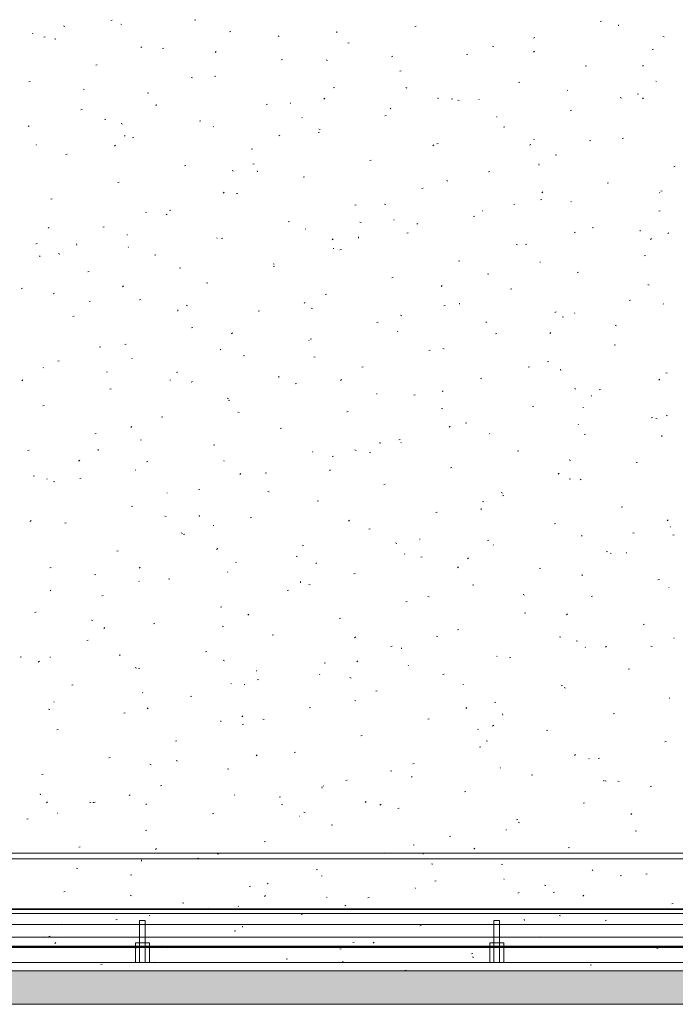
# Model space of a CAD drawing. Extents: x -740 to 300, y 62 to 1112.
# Tile 102 of 187: x -425 to -378, y 764 to 835. Entities that reach past the tile are written whole.
import ezdxf
from ezdxf.lldxf.tags import DXFTag

# ---------------------------------------------------------------- set-up
doc = ezdxf.new("R2010")
doc.units = 0
doc.layers.get('0').update_dxf_attribs({"lineweight": 13})
for name, color, linetype, lineweight, true_color in [('30 -35 Decken- 1 Konstruktion-Träger- Stahlbeton', 7, 'Continuous', 13, 0x33aa00), ('30 -36 Dächer- 1 Konstruktion', 7, 'Continuous', 35, 0x6666cc), ('30 -36 Dächer- 3 Dachbeläge', 7, 'Continuous', 15, 0x9999ff), ('30 -36 Dächer- 4 Dachbekleidungen', 7, 'Continuous', 9, 0xccccff), ('60- 61 allgemeine Ausstattung- 4 Terrassen', 9, 'Continuous', 9, 0x808080)]:
    doc.layers.add(name, color=color, linetype=linetype, lineweight=lineweight, true_color=true_color)
doc.layers.add('70 -71 Achsen- 1 Gebäudeachsen', color=7, linetype='STRICHPUNKT2-A06CPVBCL0', lineweight=18)
tags = doc.linetypes.add('grob-A06CPVB9L0', pattern=[14, 3, -8, 3]).pattern_tags.tags
tags[8:9] = [DXFTag(74, 4), DXFTag(75, 0), DXFTag(340, '0'), DXFTag(46, 0.0), DXFTag(50, 0.0), DXFTag(44, 0.0), DXFTag(45, 0.0)]
tags[6:7] = [DXFTag(74, 4), DXFTag(75, 0), DXFTag(340, '0'), DXFTag(46, 0.0), DXFTag(50, 0.0), DXFTag(44, 0.0), DXFTag(45, 0.0)]
tags[4:5] = [DXFTag(74, 4), DXFTag(75, 0), DXFTag(340, '0'), DXFTag(46, 0.0), DXFTag(50, 0.0), DXFTag(44, 0.0), DXFTag(45, 0.0)]
tags = doc.linetypes.add('STRICHPUNKT2-A06CPVBCL0', pattern=[12.7, 6.35, -3.175, 0, -3.175]).pattern_tags.tags
tags[10:11] = [DXFTag(74, 4), DXFTag(75, 0), DXFTag(340, '0'), DXFTag(46, 0.0), DXFTag(50, 0.0), DXFTag(44, 0.0), DXFTag(45, 0.0)]
tags[8:9] = [DXFTag(74, 4), DXFTag(75, 0), DXFTag(340, '0'), DXFTag(46, 0.0), DXFTag(50, 0.0), DXFTag(44, 0.0), DXFTag(45, 0.0)]
tags[6:7] = [DXFTag(74, 4), DXFTag(75, 0), DXFTag(340, '0'), DXFTag(46, 0.0), DXFTag(50, 0.0), DXFTag(44, 0.0), DXFTag(45, 0.0)]
tags[4:5] = [DXFTag(74, 4), DXFTag(75, 0), DXFTag(340, '0'), DXFTag(46, 0.0), DXFTag(50, 0.0), DXFTag(44, 0.0), DXFTag(45, 0.0)]

# ---------------------------------------------------------------- blocks, each defined once
blk = doc.blocks.new('Referenz-A06CPVBEL0')
at = {"layer": '30 -35 Decken- 1 Konstruktion-Träger- Stahlbeton', "color": 0, "linetype": 'grob-A06CPVB9L0', "lineweight": -2, "ltscale": 0.13}
for p, q in [((-450.356, 774.512), (-306.356, 774.512)), ((-450.356, 770.912), (-306.356, 770.912))]:
    blk.add_line(p, q, dxfattribs=at)
at = {"layer": '30 -36 Dächer- 1 Konstruktion', "color": 0, "linetype": 'Continuous', "ltscale": 0.35}
blk.add_line((1.644, 770.912), (-682.362, 770.912), dxfattribs=at)
at = {"layer": '30 -36 Dächer- 1 Konstruktion', "color": 0, "lineweight": 25}
for p, q in [((-682.362, 770.912), (1.644, 770.912)), ((1.644, 770.912), (-682.362, 770.912)), ((1.644, 770.912), (-682.362, 770.912))]:
    blk.add_line(p, q, dxfattribs=at)
at = {"layer": '30 -36 Dächer- 1 Konstruktion', "color": 0, "lineweight": 5}
for p, q in [((-682.362, 770.912), (1.644, 770.912)), ((1.644, 770.912), (-682.362, 770.912)), ((1.644, 770.912), (-682.362, 770.912))]:
    blk.add_line(p, q, dxfattribs=at)
at = {"layer": '30 -36 Dächer- 1 Konstruktion', "color": 0, "lineweight": -2}
for p, q in [((-682.362, 770.912), (1.644, 770.912)), ((1.644, 770.912), (-682.362, 770.912)), ((1.644, 770.912), (-682.362, 770.912))]:
    blk.add_line(p, q, dxfattribs=at)
at = {"layer": '30 -36 Dächer- 1 Konstruktion', "color": 0}
blk.add_line((1.644, 770.912), (-682.362, 770.912), dxfattribs=at)
at = {"layer": '30 -36 Dächer- 3 Dachbeläge', "color": 0, "linetype": 'Continuous', "ltscale": 0.15}
for p, q in [((-6.756, 766.512), (-682.362, 766.512)), ((-682.362, 764.112), (-6.756, 764.112))]:
    blk.add_line(p, q, dxfattribs=at)
at = {"layer": '30 -36 Dächer- 3 Dachbeläge', "color": 0, "lineweight": 9}
blk.add_line((-682.362, 764.112), (-6.756, 764.112), dxfattribs=at)
at = {"layer": '30 -36 Dächer- 3 Dachbeläge', "color": 0, "lineweight": 0}
for points in [[(-6.756, 764.112), (-682.362, 765.461), (-682.362, 766.512)], [(-6.756, 764.112), (-682.362, 766.512), (-6.756, 766.512)], [(-682.362, 765.461), (-6.756, 764.112), (-682.362, 764.112)]]:
    blk.add_solid(points, dxfattribs=at)
at = {"layer": '30 -36 Dächer- 4 Dachbekleidungen', "color": 0, "linetype": 'Continuous', "ltscale": 0.13}
for p, q in [((-682.362, 770.612), (-6.756, 770.612)), ((-6.756, 769.812), (-682.362, 769.812)), ((-416.156, 770.112), (-416.556, 770.112)), ((-416.556, 770.112), (-416.556, 768.512)), ((-416.156, 768.512), (-416.156, 770.112)), ((-390.823, 770.112), (-391.223, 770.112)), ((-391.223, 770.112), (-391.223, 768.512)), ((-390.823, 768.512), (-390.823, 770.112)), ((-682.362, 768.912), (-6.756, 768.912)), ((-416.556, 768.512), (-416.856, 768.512)), ((-416.856, 768.512), (-416.856, 767.112)), ((-416.556, 767.112), (-416.556, 768.512)), ((-416.556, 768.512), (-416.156, 768.512)), ((-416.156, 768.512), (-416.156, 767.112)), ((-416.156, 768.512), (-415.856, 768.512)), ((-415.856, 768.512), (-415.856, 767.112)), ((-391.223, 768.512), (-391.523, 768.512)), ((-391.523, 768.512), (-391.523, 767.112)), ((-391.223, 767.112), (-391.223, 768.512)), ((-391.223, 768.512), (-390.823, 768.512)), ((-390.823, 768.512), (-390.823, 767.112)), ((-390.823, 768.512), (-390.523, 768.512)), ((-390.523, 768.512), (-390.523, 767.112)), ((-6.756, 767.112), (-682.362, 767.112)), ((-416.856, 767.112), (-416.556, 767.112)), ((-416.156, 767.112), (-416.556, 767.112)), ((-415.856, 767.112), (-416.156, 767.112)), ((-391.523, 767.112), (-391.223, 767.112)), ((-390.823, 767.112), (-391.223, 767.112)), ((-390.523, 767.112), (-390.823, 767.112))]:
    blk.add_line(p, q, dxfattribs=at)
at = {"layer": '60- 61 allgemeine Ausstattung- 4 Terrassen', "color": 0}
for p, q in [((-418.623, 834.442), (-418.527, 834.465)), ((-417.856, 834.154), (-417.889, 834.19)), ((-412.624, 834.507), (-412.53, 834.478)), ((-383.629, 834.388), (-383.534, 834.412)), ((-424.187, 833.504), (-424.22, 833.541)), ((-421.99, 834.063), (-421.898, 834.026)), ((-410.141, 833.63), (-410.046, 833.654)), ((-402.453, 833.571), (-402.463, 833.659)), ((-396.885, 834.009), (-396.79, 834.033)), ((-382.309, 834.061), (-382.318, 834.149)), ((-423.398, 833.251), (-423.302, 833.275)), ((-422.597, 833.08), (-422.607, 833.168)), ((-406.66, 833.344), (-406.569, 833.308)), ((-401.66, 832.819), (-401.565, 832.843)), ((-388.404, 833.198), (-388.309, 833.222)), ((-379.145, 833.307), (-379.051, 833.279)), ((-416.394, 832.568), (-416.475, 832.511)), ((-414.917, 832.44), (-414.821, 832.463)), ((-411.095, 832.237), (-411.167, 832.17)), ((-391.331, 832.626), (-391.239, 832.589)), ((-388.323, 832.261), (-388.395, 832.194)), ((-379.923, 832.386), (-379.828, 832.41)), ((-406.435, 831.628), (-406.34, 831.652)), ((-403.211, 831.629), (-403.117, 831.601)), ((-398.462, 831.899), (-398.543, 831.843)), ((-393.179, 832.007), (-393.084, 832.031)), ((-419.692, 831.249), (-419.596, 831.273)), ((-397.954, 830.817), (-397.859, 830.841)), ((-384.698, 831.196), (-384.603, 831.22)), ((-380.53, 831.231), (-380.611, 831.174)), ((-424.467, 830.059), (-424.371, 830.082)), ((-412.864, 830.376), (-412.773, 830.339)), ((-411.211, 830.438), (-411.115, 830.461)), ((-389.473, 830.005), (-389.378, 830.029)), ((-379.614, 830.086), (-379.647, 830.122)), ((-420.558, 829.511), (-420.514, 829.508)), ((-415.986, 829.247), (-415.89, 829.271)), ((-402.729, 829.626), (-402.634, 829.65)), ((-397.534, 829.657), (-397.443, 829.621)), ((-385.945, 829.437), (-385.978, 829.473)), ((-403.308, 828.893), (-403.38, 828.826)), ((-395.224, 828.84), (-395.233, 828.928)), ((-394.248, 828.815), (-394.153, 828.839)), ((-393.799, 828.752), (-393.705, 828.723)), ((-392.276, 828.787), (-392.309, 828.824)), ((-382.205, 828.939), (-382.113, 828.902)), ((-380.992, 829.194), (-380.897, 829.218)), ((-380.537, 828.917), (-380.609, 828.85)), ((-420.761, 828.057), (-420.665, 828.08)), ((-415.368, 828.349), (-415.378, 828.437)), ((-407.505, 828.436), (-407.409, 828.459)), ((-405.794, 828.537), (-405.75, 828.534)), ((-398.607, 828.138), (-398.64, 828.174)), ((-385.767, 828.003), (-385.672, 828.027)), ((-419.068, 827.407), (-418.976, 827.37)), ((-412.28, 827.245), (-412.184, 827.269)), ((-404.938, 827.488), (-404.971, 827.525)), ((-399.023, 827.624), (-398.928, 827.648)), ((-391.03, 827.563), (-390.986, 827.56)), ((-424.456, 826.922), (-424.537, 826.866)), ((-417.866, 827.074), (-417.771, 827.045)), ((-411.27, 826.839), (-411.303, 826.876)), ((-403.799, 826.434), (-403.703, 826.457)), ((-403.738, 826.689), (-403.647, 826.652)), ((-390.542, 826.813), (-390.447, 826.837)), ((-417.601, 826.19), (-417.634, 826.226)), ((-417.055, 826.055), (-416.959, 826.078)), ((-406.525, 826.254), (-406.605, 826.197)), ((-388.408, 825.97), (-388.317, 825.933)), ((-384.387, 825.874), (-384.292, 825.845)), ((-382.061, 826.001), (-381.966, 826.025)), ((-423.932, 825.54), (-423.965, 825.577)), ((-418.293, 825.525), (-418.365, 825.457)), ((-408.574, 825.243), (-408.478, 825.267)), ((-395.522, 825.549), (-395.594, 825.482)), ((-395.317, 825.622), (-395.222, 825.646)), ((-388.593, 825.585), (-388.674, 825.529)), ((-421.83, 824.864), (-421.734, 824.888)), ((-400.093, 824.432), (-399.997, 824.455)), ((-386.836, 824.811), (-386.741, 824.835)), ((-413.349, 824.053), (-413.253, 824.076)), ((-409.942, 823.72), (-409.851, 823.683)), ((-408.453, 824.196), (-408.359, 824.167)), ((-408.139, 823.618), (-408.148, 823.707)), ((-391.611, 823.62), (-391.516, 823.644)), ((-387.995, 824.109), (-388.004, 824.197)), ((-378.355, 823.999), (-378.26, 824.023)), ((-404.868, 823.241), (-404.772, 823.265)), ((-394.612, 823.002), (-394.521, 822.965)), ((-418.124, 822.862), (-418.028, 822.886)), ((-396.387, 822.43), (-396.291, 822.453)), ((-383.13, 822.809), (-383.035, 822.833)), ((-379.283, 822.283), (-379.191, 822.246)), ((-422.899, 821.671), (-422.803, 821.695)), ((-410.506, 822.18), (-410.578, 822.113)), ((-409.643, 822.051), (-409.547, 822.074)), ((-387.905, 821.618), (-387.81, 821.642)), ((-387.735, 822.205), (-387.807, 822.137)), ((-385.69, 821.473), (-385.723, 821.509)), ((-379.359, 822.122), (-379.392, 822.159)), ((-414.418, 820.86), (-414.322, 820.884)), ((-401.162, 821.239), (-401.066, 821.263)), ((-399.041, 821.318), (-398.947, 821.29)), ((-392.021, 820.823), (-392.054, 820.86)), ((-389.789, 821.321), (-389.773, 821.279)), ((-379.424, 820.807), (-379.329, 820.831)), ((-416.146, 820.751), (-416.054, 820.714)), ((-414.587, 820.608), (-414.668, 820.552)), ((-398.353, 820.174), (-398.385, 820.211)), ((-392.681, 820.428), (-392.585, 820.451)), ((-423.107, 819.64), (-423.013, 819.611)), ((-419.193, 819.669), (-419.097, 819.693)), ((-405.937, 820.049), (-405.841, 820.072)), ((-404.684, 819.525), (-404.717, 819.561)), ((-400.816, 820.033), (-400.725, 819.996)), ((-396.655, 819.94), (-396.736, 819.884)), ((-384.199, 819.616), (-384.104, 819.64)), ((-380.766, 819.378), (-380.775, 819.466)), ((-417.474, 819.121), (-417.429, 819.118)), ((-411.015, 818.875), (-411.048, 818.912)), ((-410.712, 818.858), (-410.616, 818.882)), ((-402.72, 818.836), (-402.792, 818.769)), ((-400.91, 818.888), (-400.919, 818.976)), ((-397.456, 819.237), (-397.36, 819.261)), ((-385.486, 819.314), (-385.395, 819.278)), ((-379.949, 818.86), (-380.021, 818.793)), ((-378.724, 819.272), (-378.804, 819.215)), ((-423.968, 818.479), (-423.872, 818.503)), ((-421.054, 818.397), (-421.063, 818.485)), ((-417.346, 818.226), (-417.379, 818.263)), ((-402.71, 818.147), (-402.666, 818.144)), ((-402.231, 818.047), (-402.135, 818.07)), ((-389.628, 818.441), (-389.534, 818.412)), ((-388.975, 818.426), (-388.879, 818.449)), ((-423.677, 817.577), (-423.71, 817.613)), ((-422.349, 817.782), (-422.258, 817.745)), ((-415.487, 817.667), (-415.391, 817.691)), ((-380.493, 817.614), (-380.398, 817.638)), ((-413.695, 816.763), (-413.601, 816.734)), ((-407.02, 817.064), (-406.928, 817.027)), ((-407.006, 816.856), (-406.91, 816.88)), ((-393.75, 817.235), (-393.654, 817.259)), ((-387.946, 817.173), (-387.902, 817.17)), ((-420.262, 816.477), (-420.166, 816.501)), ((-398.525, 816.045), (-398.429, 816.068)), ((-391.69, 816.346), (-391.599, 816.309)), ((-385.269, 816.424), (-385.173, 816.447)), ((-425.037, 815.286), (-424.941, 815.31)), ((-417.705, 815.468), (-417.777, 815.401)), ((-411.781, 815.665), (-411.685, 815.689)), ((-394.933, 815.492), (-395.005, 815.425)), ((-390.044, 815.233), (-389.948, 815.257)), ((-380.216, 815.563), (-380.122, 815.534)), ((-422.65, 814.963), (-422.73, 814.906)), ((-416.556, 814.475), (-416.46, 814.499)), ((-403.3, 814.854), (-403.204, 814.878)), ((-420.127, 814.379), (-420.11, 814.338)), ((-413.223, 814.095), (-413.132, 814.058)), ((-404.718, 814.295), (-404.799, 814.238)), ((-404.282, 813.885), (-404.188, 813.856)), ((-394.819, 814.043), (-394.723, 814.066)), ((-393.681, 814.157), (-393.69, 814.245)), ((-381.563, 814.422), (-381.467, 814.445)), ((-379.104, 814.158), (-379.137, 814.195)), ((-421.331, 813.284), (-421.235, 813.308)), ((-413.825, 813.666), (-413.834, 813.755)), ((-408.075, 813.663), (-407.979, 813.687)), ((-397.894, 813.377), (-397.803, 813.34)), ((-386.786, 813.626), (-386.867, 813.57)), ((-386.338, 813.231), (-386.242, 813.255)), ((-385.435, 813.509), (-385.468, 813.546)), ((-412.85, 812.473), (-412.754, 812.497)), ((-399.594, 812.852), (-399.498, 812.876)), ((-391.767, 812.86), (-391.8, 812.896)), ((-382.564, 812.659), (-382.473, 812.622)), ((-409.918, 812.124), (-409.99, 812.056)), ((-404.369, 811.661), (-404.273, 811.685)), ((-398.098, 812.21), (-398.131, 812.247)), ((-391.113, 812.041), (-391.017, 812.064)), ((-387.147, 812.148), (-387.219, 812.081)), ((-419.427, 811.126), (-419.336, 811.09)), ((-417.625, 811.282), (-417.529, 811.306)), ((-404.429, 811.561), (-404.462, 811.597)), ((-394.87, 811.007), (-394.776, 810.978)), ((-382.632, 811.229), (-382.536, 811.253)), ((-417.091, 810.262), (-417.124, 810.299)), ((-410.76, 810.912), (-410.793, 810.948)), ((-409.144, 810.471), (-409.048, 810.495)), ((-404.098, 810.408), (-404.006, 810.371)), ((-395.888, 810.85), (-395.792, 810.874)), ((-423.422, 809.613), (-423.455, 809.649)), ((-422.4, 810.092), (-422.305, 810.116)), ((-400.663, 809.659), (-400.567, 809.683)), ((-388.768, 809.69), (-388.677, 809.653)), ((-387.407, 810.039), (-387.311, 810.062)), ((-418.936, 809.329), (-418.842, 809.3)), ((-413.919, 809.28), (-413.823, 809.304)), ((-406.596, 808.936), (-406.605, 809.024)), ((-392.182, 808.848), (-392.086, 808.872)), ((-386.452, 809.426), (-386.461, 809.514)), ((-378.926, 809.227), (-378.83, 809.251)), ((-424.903, 808.755), (-424.975, 808.688)), ((-414.389, 808.732), (-414.345, 808.729)), ((-412.781, 808.649), (-412.861, 808.593)), ((-405.438, 808.469), (-405.342, 808.493)), ((-402.132, 808.779), (-402.204, 808.712)), ((-379.36, 808.804), (-379.432, 808.736)), ((-418.694, 808.09), (-418.599, 808.114)), ((-410.301, 807.439), (-410.21, 807.403)), ((-399.625, 807.758), (-399.581, 807.755)), ((-396.957, 807.657), (-396.861, 807.681)), ((-394.849, 807.981), (-394.929, 807.924)), ((-385.457, 808.13), (-385.363, 808.101)), ((-384.259, 807.632), (-384.242, 807.591)), ((-383.701, 808.037), (-383.605, 808.06)), ((-423.469, 806.899), (-423.374, 806.923)), ((-410.213, 807.278), (-410.117, 807.302)), ((-388.476, 806.846), (-388.38, 806.87)), ((-384.862, 806.784), (-384.817, 806.781)), ((-414.988, 806.088), (-414.893, 806.112)), ((-409.524, 806.452), (-409.43, 806.423)), ((-401.732, 806.467), (-401.636, 806.491)), ((-394.972, 806.721), (-394.881, 806.684)), ((-379.995, 806.035), (-379.899, 806.058)), ((-378.85, 806.195), (-378.882, 806.231)), ((-417.117, 805.411), (-417.189, 805.344)), ((-394.345, 805.435), (-394.417, 805.368)), ((-393.251, 805.655), (-393.155, 805.679)), ((-385.181, 805.545), (-385.214, 805.582)), ((-379.642, 806.003), (-379.551, 805.966)), ((-419.763, 804.897), (-419.668, 804.921)), ((-406.507, 805.276), (-406.411, 805.3)), ((-391.512, 804.896), (-391.545, 804.932)), ((-384.77, 804.844), (-384.674, 804.868)), ((-379.223, 804.695), (-379.232, 804.783)), ((-416.505, 804.471), (-416.414, 804.434)), ((-411.282, 804.086), (-411.187, 804.11)), ((-399.367, 804.205), (-399.376, 804.293)), ((-398.026, 804.465), (-397.93, 804.489)), ((-397.843, 804.247), (-397.876, 804.283)), ((-424.538, 803.707), (-424.443, 803.73)), ((-419.511, 803.714), (-419.52, 803.802)), ((-404.174, 803.597), (-404.207, 803.634)), ((-402.801, 803.274), (-402.705, 803.298)), ((-401.176, 803.752), (-401.084, 803.715)), ((-400.111, 803.574), (-400.017, 803.545)), ((-389.545, 803.653), (-389.449, 803.677)), ((-420.843, 803.004), (-420.924, 802.947)), ((-416.057, 802.895), (-415.962, 802.919)), ((-410.505, 802.948), (-410.538, 802.984)), ((-385.846, 803.034), (-385.755, 802.997)), ((-381.064, 802.842), (-380.968, 802.866)), ((-424.178, 801.896), (-424.084, 801.867)), ((-416.837, 802.298), (-416.869, 802.335)), ((-409.33, 802.067), (-409.402, 802)), ((-407.576, 802.084), (-407.481, 802.108)), ((-402.911, 802.335), (-402.992, 802.279)), ((-394.32, 802.463), (-394.224, 802.487)), ((-386.559, 802.091), (-386.631, 802.024)), ((-423.168, 801.649), (-423.201, 801.686)), ((-422.709, 801.502), (-422.618, 801.465)), ((-420.832, 801.705), (-420.737, 801.728)), ((-399.095, 801.272), (-398.999, 801.296)), ((-385.839, 801.651), (-385.743, 801.675)), ((-384.98, 801.667), (-385.06, 801.611)), ((-414.596, 800.69), (-414.58, 800.649)), ((-412.351, 800.893), (-412.256, 800.917)), ((-407.379, 800.784), (-407.288, 800.747)), ((-390.699, 800.696), (-390.605, 800.667)), ((-390.614, 800.461), (-390.518, 800.485)), ((-417.126, 799.703), (-417.031, 799.726)), ((-403.87, 800.082), (-403.775, 800.106)), ((-392.05, 800.065), (-391.958, 800.028)), ((-414.765, 799.018), (-414.671, 798.989)), ((-412.282, 798.984), (-412.291, 799.072)), ((-395.389, 799.27), (-395.293, 799.294)), ((-392.138, 799.474), (-392.147, 799.562)), ((-382.133, 799.649), (-382.037, 799.673)), ((-424.315, 798.698), (-424.387, 798.631)), ((-421.901, 798.512), (-421.806, 798.536)), ((-411.305, 798.342), (-411.26, 798.339)), ((-408.645, 798.891), (-408.55, 798.915)), ((-401.544, 798.723), (-401.616, 798.655)), ((-386.908, 798.459), (-386.812, 798.483)), ((-378.772, 798.747), (-378.844, 798.68)), ((-413.583, 797.815), (-413.492, 797.778)), ((-413.42, 797.701), (-413.325, 797.724)), ((-400.164, 798.08), (-400.069, 798.104)), ((-384.926, 797.581), (-384.959, 797.618)), ((-381.286, 797.819), (-381.192, 797.79)), ((-378.595, 798.231), (-378.628, 798.267)), ((-378.427, 797.647), (-378.331, 797.671)), ((-404.939, 796.889), (-404.844, 796.913)), ((-398.253, 797.096), (-398.162, 797.06)), ((-396.541, 797.368), (-396.497, 797.365)), ((-391.683, 797.268), (-391.587, 797.292)), ((-391.257, 796.932), (-391.29, 796.969)), ((-418.195, 796.51), (-418.1, 796.534)), ((-410.974, 796.69), (-411.054, 796.634)), ((-397.588, 796.283), (-397.621, 796.319)), ((-383.202, 796.457), (-383.106, 796.481)), ((-382.924, 796.378), (-382.833, 796.341)), ((-381.777, 796.394), (-381.733, 796.391)), ((-409.714, 795.699), (-409.619, 795.722)), ((-405.353, 796.141), (-405.259, 796.112)), ((-403.919, 795.633), (-403.952, 795.67)), ((-396.458, 796.078), (-396.363, 796.102)), ((-393.042, 796.022), (-393.123, 795.965)), ((-422.97, 795.32), (-422.875, 795.343)), ((-419.787, 794.846), (-419.696, 794.809)), ((-416.529, 795.354), (-416.601, 795.287)), ((-410.251, 794.984), (-410.284, 795.021)), ((-401.233, 794.887), (-401.138, 794.911)), ((-393.757, 795.378), (-393.829, 795.311)), ((-387.977, 795.266), (-387.881, 795.29)), ((-384.909, 794.743), (-384.918, 794.831)), ((-416.582, 794.335), (-416.615, 794.371)), ((-414.489, 794.508), (-414.394, 794.532)), ((-405.053, 794.253), (-405.062, 794.341)), ((-404.457, 794.128), (-404.366, 794.091)), ((-392.752, 794.076), (-392.657, 794.1)), ((-379.496, 794.455), (-379.4, 794.479)), ((-422.913, 793.685), (-422.946, 793.722)), ((-406.008, 793.697), (-405.913, 793.72)), ((-389.128, 793.409), (-389.036, 793.373)), ((-378.728, 793.943), (-378.712, 793.902)), ((-419.264, 793.318), (-419.169, 793.341)), ((-397.527, 792.885), (-397.432, 792.909)), ((-395.94, 793.263), (-395.846, 793.234)), ((-384.271, 793.264), (-384.175, 793.288)), ((-424.039, 792.127), (-423.944, 792.151)), ((-410.783, 792.506), (-410.688, 792.53)), ((-408.742, 792.01), (-408.814, 791.943)), ((-389.046, 792.074), (-388.951, 792.098)), ((-385.971, 792.034), (-386.043, 791.967)), ((-420.007, 791.585), (-419.913, 791.556)), ((-415.558, 791.316), (-415.463, 791.339)), ((-402.302, 791.695), (-402.207, 791.718)), ((-380.565, 791.262), (-380.469, 791.286)), ((-419.036, 791.045), (-419.117, 790.988)), ((-410.661, 791.159), (-410.57, 791.122)), ((-393.821, 790.883), (-393.726, 790.907)), ((-420.333, 790.125), (-420.238, 790.149)), ((-407.077, 790.504), (-406.982, 790.528)), ((-401.105, 790.376), (-401.185, 790.32)), ((-395.331, 790.441), (-395.24, 790.404)), ((-386.528, 790.385), (-386.434, 790.356)), ((-385.34, 790.072), (-385.245, 790.096)), ((-378.34, 790.267), (-378.373, 790.304)), ((-411.852, 789.314), (-411.757, 789.337)), ((-398.596, 789.693), (-398.501, 789.716)), ((-397.824, 789.522), (-397.833, 789.61)), ((-384.671, 789.618), (-384.704, 789.654)), ((-383.173, 789.708), (-383.253, 789.652)), ((-380.002, 789.722), (-379.911, 789.685)), ((-425.109, 788.934), (-425.013, 788.958)), ((-423.727, 788.642), (-423.799, 788.574)), ((-422.984, 788.927), (-422.94, 788.924)), ((-417.968, 789.031), (-417.977, 789.12)), ((-410.595, 788.707), (-410.5, 788.678)), ((-403.371, 788.502), (-403.276, 788.526)), ((-400.956, 788.666), (-401.028, 788.599)), ((-391.002, 788.968), (-391.035, 789.005)), ((-390.115, 788.881), (-390.02, 788.905)), ((-416.865, 788.19), (-416.773, 788.153)), ((-416.627, 788.123), (-416.532, 788.147)), ((-408.22, 787.953), (-408.176, 787.95)), ((-397.333, 788.319), (-397.366, 788.356)), ((-381.634, 788.07), (-381.539, 788.094)), ((-409.996, 787.02), (-410.029, 787.057)), ((-408.146, 787.312), (-408.051, 787.335)), ((-403.665, 787.67), (-403.698, 787.706)), ((-401.535, 787.472), (-401.444, 787.435)), ((-394.89, 787.691), (-394.795, 787.714)), ((-421.403, 786.932), (-421.307, 786.956)), ((-416.327, 786.371), (-416.36, 786.407)), ((-409.066, 787.001), (-409.049, 786.96)), ((-399.665, 786.5), (-399.57, 786.524)), ((-393.457, 786.978), (-393.412, 786.976)), ((-386.409, 786.879), (-386.314, 786.903)), ((-386.206, 786.754), (-386.114, 786.717)), ((-422.658, 785.722), (-422.691, 785.758)), ((-412.921, 786.121), (-412.826, 786.145)), ((-401.182, 785.829), (-401.088, 785.801)), ((-391.184, 785.689), (-391.089, 785.712)), ((-378.693, 786.004), (-378.649, 786.002)), ((-423.068, 785.221), (-422.977, 785.185)), ((-417.697, 784.93), (-417.601, 784.954)), ((-415.94, 785.297), (-416.012, 785.23)), ((-404.44, 785.31), (-404.345, 785.333)), ((-393.169, 785.322), (-393.241, 785.254)), ((-410.739, 784.301), (-410.748, 784.389)), ((-409.167, 784.731), (-409.248, 784.674)), ((-407.739, 784.503), (-407.648, 784.466)), ((-395.959, 784.498), (-395.864, 784.522)), ((-390.594, 784.791), (-390.604, 784.879)), ((-382.703, 784.877), (-382.608, 784.901)), ((-422.472, 783.74), (-422.376, 783.764)), ((-409.215, 784.119), (-409.12, 784.143)), ((-392.409, 783.785), (-392.318, 783.748)), ((-391.235, 784.063), (-391.316, 784.006)), ((-387.478, 783.687), (-387.383, 783.71)), ((-413.991, 782.928), (-413.895, 782.952)), ((-400.734, 783.308), (-400.639, 783.331)), ((-391.77, 782.952), (-391.675, 782.923)), ((-378.997, 782.875), (-378.902, 782.899)), ((-405.509, 782.117), (-405.414, 782.141)), ((-392.253, 782.496), (-392.158, 782.52)), ((-418.766, 781.738), (-418.67, 781.762)), ((-413.943, 781.534), (-413.851, 781.497)), ((-408.154, 781.953), (-408.226, 781.886)), ((-385.383, 781.977), (-385.455, 781.91)), ((-384.416, 781.654), (-384.449, 781.69)), ((-383.772, 781.685), (-383.677, 781.708)), ((-415.836, 781.274), (-415.742, 781.245)), ((-410.285, 780.926), (-410.189, 780.95)), ((-398.613, 780.816), (-398.522, 780.779)), ((-397.028, 781.306), (-396.933, 781.329)), ((-390.748, 781.005), (-390.78, 781.041)), ((-423.541, 780.547), (-423.445, 780.571)), ((-401.803, 780.115), (-401.708, 780.139)), ((-397.079, 780.355), (-397.112, 780.392)), ((-388.547, 780.494), (-388.452, 780.518)), ((-383.365, 780.06), (-383.375, 780.148)), ((-383.283, 780.098), (-383.192, 780.061)), ((-382.357, 780.074), (-382.263, 780.045)), ((-415.06, 779.736), (-414.964, 779.76)), ((-403.509, 779.57), (-403.519, 779.658)), ((-403.41, 779.706), (-403.443, 779.742)), ((-393.322, 779.304), (-393.227, 779.327)), ((-380.066, 779.683), (-379.971, 779.706)), ((-423.654, 779.079), (-423.663, 779.168)), ((-423.139, 778.585), (-423.211, 778.518)), ((-419.835, 778.545), (-419.739, 778.569)), ((-417.23, 779.085), (-417.31, 779.029)), ((-409.741, 779.056), (-409.774, 779.093)), ((-406.579, 778.924), (-406.483, 778.948)), ((-400.367, 778.609), (-400.439, 778.542)), ((-420.146, 778.566), (-420.055, 778.529)), ((-419.9, 778.537), (-419.855, 778.534)), ((-416.072, 778.407), (-416.105, 778.444)), ((-406.424, 778.396), (-406.33, 778.367)), ((-399.298, 778.417), (-399.378, 778.361)), ((-398.097, 778.113), (-398.002, 778.137)), ((-384.841, 778.492), (-384.746, 778.516)), ((-424.61, 777.355), (-424.514, 777.379)), ((-422.403, 777.758), (-422.436, 777.794)), ((-411.354, 777.734), (-411.258, 777.758)), ((-405.136, 777.563), (-405.092, 777.56)), ((-404.817, 777.847), (-404.726, 777.81)), ((-389.616, 777.302), (-389.521, 777.325)), ((-381.366, 777.749), (-381.447, 777.692)), ((-416.129, 776.543), (-416.033, 776.567)), ((-402.873, 776.922), (-402.777, 776.946)), ((-390.372, 776.589), (-390.328, 776.586)), ((-389.487, 777.129), (-389.396, 777.092)), ((-381.135, 776.49), (-381.04, 776.514)), ((-407.648, 775.732), (-407.552, 775.756)), ((-394.391, 776.111), (-394.296, 776.135)), ((-420.904, 775.353), (-420.808, 775.377)), ((-415.352, 775.241), (-415.424, 775.174)), ((-397.011, 775.518), (-396.917, 775.49)), ((-392.581, 775.265), (-392.653, 775.198)), ((-385.91, 775.3), (-385.815, 775.323)), ((-416.424, 774.349), (-416.434, 774.437)), ((-412.423, 774.541), (-412.327, 774.565)), ((-411.021, 774.878), (-410.929, 774.842)), ((-399.167, 774.92), (-399.071, 774.944)), ((-396.28, 774.839), (-396.29, 774.927)), ((-421.078, 773.84), (-420.984, 773.812)), ((-403.942, 773.73), (-403.846, 773.754)), ((-395.691, 774.16), (-395.6, 774.123)), ((-390.685, 774.109), (-390.59, 774.133)), ((-384.162, 773.69), (-384.195, 773.727)), ((-417.198, 773.351), (-417.102, 773.375)), ((-403.535, 773.313), (-403.518, 773.272)), ((-395.461, 772.918), (-395.365, 772.942)), ((-390.493, 773.041), (-390.526, 773.077)), ((-382.204, 773.298), (-382.109, 773.321)), ((-380.361, 773.442), (-380.27, 773.405)), ((-408.717, 772.539), (-408.621, 772.563)), ((-407.36, 772.772), (-407.441, 772.715)), ((-396.824, 772.391), (-396.857, 772.428)), ((-387.599, 772.641), (-387.505, 772.612)), ((-421.973, 772.16), (-421.877, 772.184)), ((-417.224, 771.91), (-417.133, 771.873)), ((-407.566, 771.896), (-407.638, 771.829)), ((-403.155, 771.742), (-403.188, 771.779)), ((-400.236, 771.728), (-400.14, 771.752)), ((-389.429, 772.103), (-389.509, 772.047)), ((-386.979, 772.107), (-386.884, 772.131)), ((-384.794, 771.921), (-384.866, 771.853)), ((-413.492, 771.349), (-413.396, 771.373)), ((-411.665, 770.963), (-411.571, 770.934)), ((-409.486, 771.093), (-409.519, 771.129)), ((-401.895, 771.191), (-401.803, 771.155)), ((-391.755, 770.916), (-391.659, 770.94)), ((-378.498, 771.296), (-378.403, 771.319)), ((-418.267, 770.158), (-418.171, 770.182)), ((-415.817, 770.443), (-415.85, 770.48)), ((-405.011, 770.537), (-404.915, 770.561)), ((-389.051, 770.108), (-389.06, 770.196)), ((-386.565, 770.473), (-386.474, 770.436)), ((-383.273, 770.105), (-383.178, 770.129)), ((-422.149, 769.794), (-422.182, 769.831)), ((-409.195, 769.618), (-409.205, 769.706)), ((-396.53, 769.726), (-396.434, 769.75)), ((-423.428, 768.941), (-423.337, 768.904)), ((-423.042, 768.968), (-422.946, 768.991)), ((-409.786, 769.347), (-409.69, 769.371)), ((-388.049, 768.914), (-387.953, 768.938)), ((-422.551, 768.528), (-422.623, 768.461)), ((-416.815, 768.147), (-416.771, 768.144)), ((-414.561, 768.156), (-414.465, 768.18)), ((-408.098, 768.223), (-408.007, 768.186)), ((-402.253, 768.085), (-402.159, 768.056)), ((-401.305, 768.535), (-401.209, 768.559)), ((-399.779, 768.552), (-399.851, 768.485)), ((-379.567, 768.103), (-379.472, 768.127)), ((-406.08, 767.345), (-405.984, 767.369)), ((-392.824, 767.724), (-392.728, 767.748)), ((-392.769, 767.504), (-392.678, 767.467)), ((-419.336, 766.966), (-419.24, 766.989)), ((-415.423, 767.126), (-415.504, 767.07)), ((-402.052, 767.173), (-402.007, 767.17)), ((-384.343, 766.912), (-384.247, 766.936)), ((-397.599, 766.533), (-397.503, 766.557))]:
    blk.add_line(p, q, dxfattribs=at)
at = {"layer": '60- 61 allgemeine Ausstattung- 4 Terrassen', "color": 0, "linetype": 'grob-A06CPVB9L0', "lineweight": 50, "ltscale": 0.5}
blk.add_line((-10.296, 768.212), (-682.362, 768.212), dxfattribs=at)
at = {"layer": '70 -71 Achsen- 1 Gebäudeachsen', "color": 0, "linetype": 'STRICHPUNKT2-A06CPVBCL0', "ltscale": 0.18}
blk.add_line((-682.362, 774.912), (76.349, 774.912), dxfattribs=at)

msp = doc.modelspace()

# ---------------------------------------------------------------- block references
at = {"color": 8, "lineweight": 13, "ltscale": 0.13, "true_color": 0x808080}
msp.add_blockref('Referenz-A06CPVBEL0', (0, 0), dxfattribs=at)

doc.saveas('drawing.dxf')
